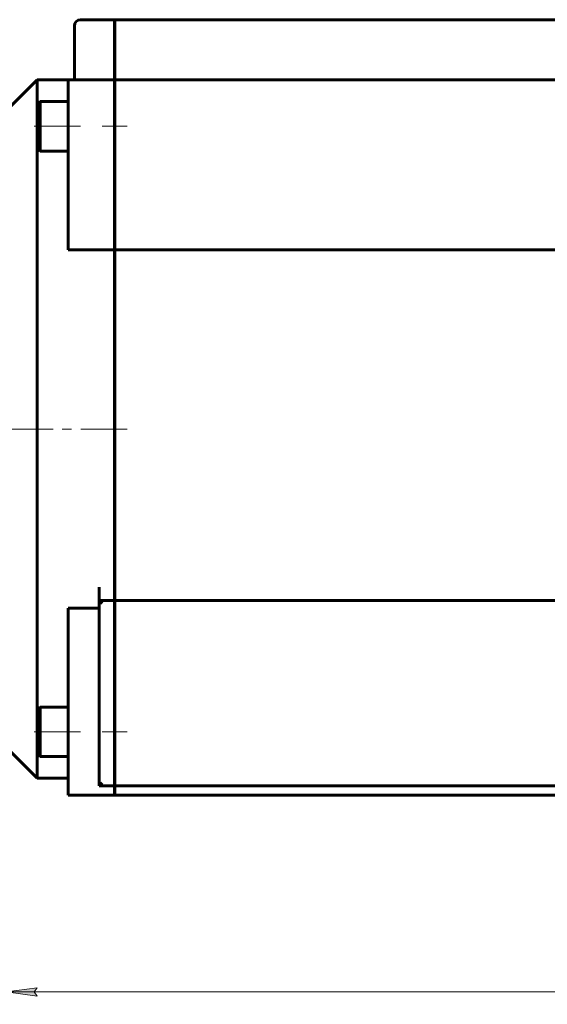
# Model space of a CAD drawing. Header units: millimetres. Extents: x 0 to 841, y 0 to 594.
# Tile 8 of 26: x 91 to 176, y 217 to 377. Entities that reach past the tile are written whole.
import ezdxf

# ---------------------------------------------------------------- set-up
doc = ezdxf.new("R2010")
doc.units = ezdxf.units.MM
for name, pattern in [('K5LT_AXLED', [12, 7.5, -1.5, 1.5, -1.5]), ('K5LT_BASIC', [0]), ('K5LT_THIN', [0])]:
    doc.linetypes.add(name, pattern=pattern)
doc.layers.add('Системный слой', color=7, linetype='Continuous')
doc.layers.add('Системный слой (1)', color=7, linetype='Continuous', true_color=0x6c6c6c)
doc.styles.add('KDIMTEXTSTYLE', font='txt', dxfattribs={"width": 0.96, "oblique": 15, "height": 5})
doc.styles.add('KTEXTSTYLE', font='txt', dxfattribs={"width": 0.96, "height": 5})
doc.dimstyles.new('KDIMSTYLE (0.50)', dxfattribs={"dimtxt": 5, "dimasz": 1, "dimexe": 2, "dimexo": 0, "dimgap": 1, "dimtad": 1, "dimlfac": 2, "dimtxsty": 'KDIMTEXTSTYLE', "dimsah": 1, "dimcen": 0, "dimdle": 1, "dimadec": 0, "dimazin": 0, "dimtfac": 0.667, "dimtmove": 0, "dimatfit": 3, "dimfxl": 1, "dimtvp": 1, "dimtolj": 1, "dimtzin": 0, "dimarcsym": 0})

# ---------------------------------------------------------------- blocks, each defined once
blk = doc.blocks.new('U20')
at = {"layer": 'Системный слой (1)', "color": 150, "linetype": 'K5LT_BASIC', "lineweight": 60, "true_color": 0x0080ff}
for p, q in [((93.44, 363.08), (93.44, 367.08)), ((93.44, 310.58), (93.44, 356.08)), ((93.44, 265.08), (93.44, 310.58)), ((93.44, 254.08), (93.44, 258.08))]:
    blk.add_line(p, q, dxfattribs=at)
blk = doc.blocks.new('D1')
at = {"layer": 'Системный слой (1)'}
for points in [[(92.94, 219.49), (93.44, 220.15), (88.44, 219.49), (93.44, 218.83)], [(349.44, 218.83), (354.44, 219.49), (349.44, 220.15), (349.94, 219.49)]]:
    blk.add_hatch(color=7, dxfattribs=at).paths.add_polyline_path(points)
at = {"layer": 'Системный слой (1)', "color": 7, "linetype": 'K5LT_THIN', "lineweight": 18}
for p, q in [((88.44, 259.08), (88.44, 217.49)), ((354.44, 259.08), (354.44, 217.49)), ((88.44, 219.49), (93.44, 220.15)), ((93.44, 220.15), (92.94, 219.49)), ((349.94, 219.49), (349.44, 220.15)), ((349.44, 220.15), (354.44, 219.49)), ((93.44, 218.83), (88.44, 219.49)), ((88.44, 219.49), (354.44, 219.49)), ((92.94, 219.49), (93.44, 218.83)), ((354.44, 219.49), (349.44, 218.83)), ((349.44, 218.83), (349.94, 219.49))]:
    blk.add_line(p, q, dxfattribs=at)
blk.add_wipeout([(216.1, 220.49), (216.1, 227.87), (226.35, 227.87), (226.35, 220.49)]).dxf.layer = 'Системный слой (1)'
at = {"layer": 'Системный слой (1)', "color": 7, "insert": (216.1, 227.08), "char_height": 5, "attachment_point": 1, "style": 'KTEXTSTYLE'}
blk.add_mtext('\\fArial|b0|c204|p34;\\H5.0;\\W1.000;\\Q15;\\fGOST Type AU|b0|i0|c204|p34;\\Q15;\\W0.960;532', dxfattribs=at)
blk = doc.blocks.new('KDIMARROW_01')
at = {"layer": 'Системный слой'}
blk.add_hatch(color=0, dxfattribs=at).paths.add_polyline_path([(-5, -0.66), (0, 0), (-5, 0.66), (-4.5, 0)])
at = {"layer": 'Системный слой', "color": 0, "linetype": 'K5LT_THIN', "lineweight": 18}
for p, q in [((-4.5, 0), (-5, 0.66)), ((-5, 0.66), (0, 0)), ((0, 0), (-5, -0.66)), ((-5, -0.66), (-4.5, 0))]:
    blk.add_line(p, q, dxfattribs=at)
at = {"layer": 'Системный слой (1)', "color": 0, "linetype": 'K5LT_THIN', "lineweight": 18}
blk.add_line((644.22, 310.58), (643.72, 310.58), dxfattribs=at)

msp = doc.modelspace()

# ---------------------------------------------------------------- linework, layer by layer
at = {"layer": 'Системный слой (1)', "color": 150, "linetype": 'K5LT_BASIC', "lineweight": 60, "true_color": 0x0080ff}
for p, q in [((105.9397, 376.8306), (100.4397, 376.8306)), ((105.9397, 376.8306), (105.9397, 375.8306)), ((105.9897, 376.8306), (105.9897, 375.8306)), ((336.8897, 376.8306), (105.9897, 376.8306)), ((99.4397, 368.0806), (99.4397, 375.8306)), ((105.9397, 375.8306), (105.9397, 368.0806)), ((105.9897, 375.8306), (105.9897, 368.0806)), ((99.4397, 367.0806), (99.4397, 368.0806)), ((105.9397, 368.0806), (105.9397, 367.0806)), ((105.9897, 368.0806), (105.9897, 367.0806)), ((93.4397, 367.0806), (88.4397, 362.0806)), ((98.4397, 367.0806), (93.4397, 367.0806)), ((98.4397, 366.0806), (98.4397, 367.0806)), ((105.9397, 367.0806), (98.4397, 367.0806)), ((105.9397, 367.0806), (105.9397, 366.0806)), ((336.8897, 367.0806), (105.9897, 367.0806)), ((105.9897, 367.0806), (105.9897, 366.0806)), ((98.4397, 339.5633), (98.4397, 366.0806)), ((105.9397, 366.0806), (105.9397, 339.5633)), ((105.9897, 366.0806), (105.9897, 339.5633)), ((93.9397, 363.5806), (93.4397, 363.0806)), ((93.9397, 363.5806), (93.9397, 355.5806)), ((93.9397, 363.5806), (98.4397, 363.5806)), ((93.4397, 363.0806), (93.4397, 356.0806)), ((105.9897, 362.0806), (105.9397, 362.0806)), ((105.9897, 357.0806), (105.9397, 357.0806)), ((93.9397, 355.5806), (93.4397, 356.0806)), ((93.9397, 355.5806), (98.4397, 355.5806)), ((105.9897, 345.5806), (105.9397, 345.5806)), ((105.9397, 339.5633), (98.4397, 339.5633)), ((105.9397, 310.5806), (105.9397, 339.5633)), ((105.9897, 285.0095), (105.9897, 339.5633)), ((336.8897, 339.5633), (105.9897, 339.5633)), ((105.9397, 285.0095), (105.9397, 310.5806)), ((103.4397, 282.8306), (103.4397, 285.0095)), ((105.9397, 282.8306), (105.9397, 285.0095)), ((105.9897, 282.8306), (105.9897, 285.0095)), ((103.4397, 252.8306), (103.4397, 282.8306)), ((105.9397, 282.8306), (103.4397, 282.8306)), ((103.9397, 282.3306), (103.4397, 282.8306)), ((105.9397, 282.8306), (105.9397, 282.3306)), ((105.9397, 282.3306), (105.9397, 253.3306)), ((336.8897, 282.8306), (105.9897, 282.8306)), ((105.9897, 282.8306), (105.9897, 282.3306)), ((105.9897, 282.3306), (105.9897, 253.3306)), ((98.4397, 252.3306), (98.4397, 281.5978)), ((103.4397, 281.5978), (98.4397, 281.5978)), ((105.9897, 275.5806), (105.9397, 275.5806)), ((93.9397, 265.5806), (93.4397, 265.0806)), ((93.4397, 265.0806), (93.4397, 258.0806)), ((93.9397, 265.5806), (98.4397, 265.5806)), ((93.9397, 265.5806), (93.9397, 257.5806)), ((105.9897, 264.0806), (105.9397, 264.0806)), ((93.4397, 254.0806), (88.4397, 259.0806)), ((105.9897, 259.0806), (105.9397, 259.0806)), ((93.9397, 257.5806), (93.4397, 258.0806)), ((93.9397, 257.5806), (98.4397, 257.5806)), ((98.4397, 254.0806), (93.4397, 254.0806)), ((98.4397, 251.3306), (98.4397, 252.3306)), ((103.9397, 253.3306), (103.4397, 252.8306)), ((105.9397, 252.8306), (103.4397, 252.8306)), ((105.9397, 253.3306), (105.9397, 252.8306)), ((105.9397, 252.8306), (105.9397, 252.3306)), ((105.9397, 251.3306), (105.9397, 252.3306)), ((105.9897, 253.3306), (105.9897, 252.8306)), ((336.8897, 252.8306), (105.9897, 252.8306)), ((105.9897, 252.8306), (105.9897, 252.3306)), ((105.9897, 251.3306), (105.9897, 252.3306)), ((98.4397, 251.3306), (105.9397, 251.3306)), ((105.9897, 251.3306), (336.8897, 251.3306))]:
    msp.add_line(p, q, dxfattribs=at)
at = {"layer": 'Системный слой (1)', "color": 30, "linetype": 'K5LT_AXLED', "lineweight": 18, "true_color": 0xff8000}
for p, q in [((100.4397, 359.5806), (91.4397, 359.5806)), ((107.9897, 359.5806), (103.9397, 359.5806)), ((107.9897, 310.5806), (86.4397, 310.5806)), ((100.4397, 261.5806), (91.4397, 261.5806)), ((107.9897, 261.5806), (103.9397, 261.5806))]:
    msp.add_line(p, q, dxfattribs=at)
at = {"layer": 'Системный слой (1)', "color": 150, "linetype": 'K5LT_BASIC', "lineweight": 60, "true_color": 0x0080ff}
msp.add_arc((100.4397, 375.8306), 1, 90, 180, dxfattribs=at)

# ---------------------------------------------------------------- block references
at = {"layer": 'Системный слой (1)'}
msp.add_blockref('U20', (0, 0), dxfattribs=at)

# ---------------------------------------------------------------- next in the draw order: dimensions: what is measured, and where the dimension line sits
at = {"layer": 'Системный слой (1)', "color": 7}
dim = msp.add_linear_dim(base=(88.4397, 219.4886), p1=(354.4397, 259.0806), p2=(88.4397, 259.0806), dimstyle='KDIMSTYLE (0.50)', override={"dimexo": 0, "dimpost": '\\fGOST Type AU|b0|c204|p34;\\H5.0;\\W0.960;\\Q15;<>', "dimblk1": 'KDIMARROW_01', "dimblk2": 'KDIMARROW_01', "dimse1": 0, "dimse2": 0, "dimclrt": 7, "dimtol": 1, "dimtp": 0, "dimtm": 0, "dimtdec": 5, "dimtolj": 1}, dxfattribs=at)
dim.commit()
dim.dimension.update_dxf_attribs({"geometry": 'D1', "text_midpoint": (221.4397, 219.4886), "dimtype": 160})

doc.saveas('drawing.dxf')
